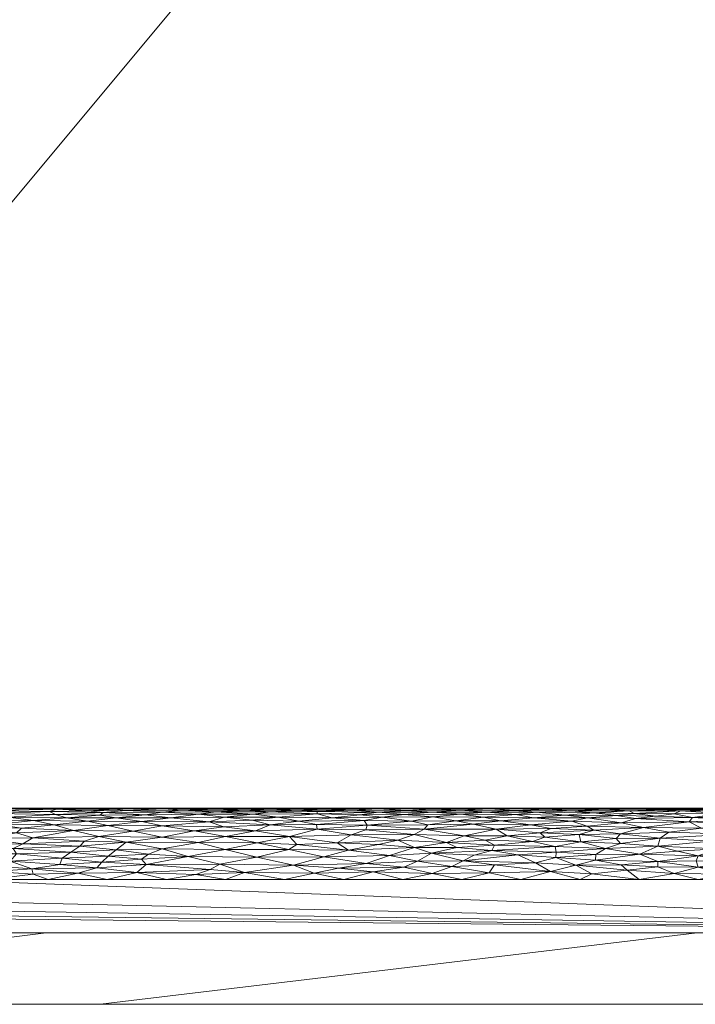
# Model space of a CAD drawing. Header units: millimetres. Extents: x -300 to 300, y 0 to 450.
# Tile 60 of 256: x -37 to -18, y 0 to 28. Entities that reach past the tile are written whole.
import ezdxf

# ---------------------------------------------------------------- set-up
doc = ezdxf.new("R2010")
doc.units = ezdxf.units.MM
doc.layers.add('A-GENM', color=13, linetype='Continuous')

# ---------------------------------------------------------------- blocks, each defined once
blk = doc.blocks.new('MODEL_CCAS0420-1080410R0 - MODEL_CCAS0420-1080410R0-453240-Preview')
at = {"layer": 'A-GENM', "lineweight": 9}
mesh = blk.add_polyface(dxfattribs=at)
corners = [(-296.159, -20, -110), (-295.657, -15.55, -110), (-294.177, -11.323, -110), (-291.793, -7.531, -110), (-288.625, -4.364, -110), (-284.831, -1.981, -110), (-280.602, -0.502, -110), (-276.147, 0, -110), (276.147, 0, -110), (280.596, -0.501, -110), (284.825, -1.978, -110), (288.619, -4.359, -110), (291.788, -7.525, -110), (294.174, -11.316, -110), (295.656, -15.545, -110), (296.159, -20, -110), (296.159, -426.171, -110), (295.658, -430.617, -110), (294.182, -434.842, -110), (291.802, -438.632, -110), (288.638, -441.797, -110), (284.848, -444.179, -110), (280.622, -445.657, -110), (276.171, -446.159, -110), (-276.171, -446.159, -110), (-280.617, -445.658, -110), (-284.842, -444.182, -110), (-288.632, -441.802, -110), (-291.797, -438.638, -110), (-294.179, -434.848, -110), (-295.657, -430.622, -110), (-296.159, -426.171, -110)]
mesh.append_faces([[corners[k] for k in face] for face in [(15, 12, 13, 14)]], dxfattribs={"vtx0": -1})
mesh.append_faces([[corners[k] for k in face] for face in [(16, 8, 15)]], dxfattribs={"vtx0": -1, "vtx1": -1})
mesh.append_faces([[corners[k] for k in face] for face in [(24, 31, 7, 8)]], dxfattribs={"vtx0": -1, "vtx1": -1, "vtx3": -1})
mesh.append_faces([[corners[k] for k in face] for face in [(31, 24, 25, 30), (18, 21, 22, 17), (17, 22, 23, 16)]], dxfattribs={"vtx0": -1, "vtx2": -1})
mesh.append_faces([[corners[k] for k in face] for face in [(0, 3, 4, 5), (0, 5, 6, 7)]], dxfattribs={"vtx0": -1, "vtx3": -1})
mesh.append_faces([[corners[k] for k in face] for face in [(28, 29, 27)]], dxfattribs={"vtx1": -1})
mesh.append_faces([[corners[k] for k in face] for face in [(25, 26, 30), (11, 12, 15, 10), (9, 10, 15, 8), (31, 0, 7)]], dxfattribs={"vtx1": -1, "vtx2": -1})
mesh.append_faces([[corners[k] for k in face] for face in [(23, 24, 8, 16)]], dxfattribs={"vtx1": -1, "vtx2": -1, "vtx3": -1})
mesh.append_faces([[corners[k] for k in face] for face in [(26, 27, 29, 30)]], dxfattribs={"vtx1": -1, "vtx3": -1})
mesh.append_faces([[corners[k] for k in face] for face in [(19, 20, 21, 18)]], dxfattribs={"vtx2": -1})
mesh.append_faces([[corners[k] for k in face] for face in [(0, 1, 2, 3)]], dxfattribs={"vtx3": -1})
mesh = blk.add_polyface(dxfattribs=at)
corners = [(279.918, 0, -2), (278.032, 0, -56), (276.147, 0, -110), (-276.147, 0, -110), (-278.032, 0, -56), (-279.918, 0, -2), (0, 0, -2)]
mesh.append_faces([[corners[k] for k in face] for face in [(6, 3, 4, 5)]], dxfattribs={"vtx0": -1})
mesh.append_faces([[corners[k] for k in face] for face in [(3, 6, 2)]], dxfattribs={"vtx0": -1, "vtx1": -1})
mesh.append_faces([[corners[k] for k in face] for face in [(1, 2, 6, 0)]], dxfattribs={"vtx1": -1})
mesh = blk.add_polyface(dxfattribs=at)
corners = [(279.918, 0, -2), (0, 0, -2), (-279.918, 0, -2), (-279.918, -0.586, -0.586), (-279.918, -2), (0, -2), (279.918, -2), (279.918, -0.586, -0.586), (-146.072, 0, -2), (-139.959, -2), (-209.938, -2), (-246.456, -2), (-73.036, 0, -2), (-212.995, 0, -2), (-69.979, -2), (-246.456, 0, -2), (146.072, -2), (139.959, 0, -2), (209.938, 0, -2), (246.456, 0, -2), (73.036, -2), (212.995, -2), (69.979, 0, -2), (246.456, -2), (-36.518, 0, -2), (-34.99, -2), (-52.485, -2), (34.99, 0, -2), (36.518, -2), (18.259, -2), (-263.187, -2), (-109.554, 0, -2), (-104.969, -2), (-122.464, -2), (263.187, 0, -2), (104.969, 0, -2), (109.554, -2), (91.295, -2), (-174.949, -2), (-179.533, 0, -2), (-162.803, 0, -2), (179.533, -2), (174.949, 0, -2), (192.444, 0, -2), (-157.454, -2), (-127.813, 0, -2), (-18.259, 0, -2), (-17.495, -2), (-229.726, 0, -2), (-228.197, -2), (229.726, -2), (228.197, 0, -2), (54.777, -2), (52.485, 0, -2), (-87.474, -2), (-91.295, 0, -2), (127.813, -2), (122.464, 0, -2), (-196.264, 0, -2), (-192.444, -2), (157.454, 0, -2), (162.803, -2), (-54.777, 0, -2), (17.495, 0, -2), (-263.187, 0, -2), (263.187, -2), (87.474, 0, -2), (196.264, -2)]
mesh.append_faces([[corners[k] for k in face] for face in [(44, 40, 38), (45, 33, 31), (46, 47, 1), (50, 51, 21), (52, 53, 28), (54, 55, 32), (56, 57, 36), (58, 59, 39), (60, 61, 42)]], dxfattribs={"vtx0": -1, "vtx1": -1})
mesh.append_faces([[corners[k] for k in face] for face in [(34, 65, 7), (30, 64, 3)]], dxfattribs={"vtx0": -1, "vtx1": -1, "vtx2": -1})
mesh.append_faces([[corners[k] for k in face] for face in [(5, 63, 1, 47), (42, 61, 41, 43), (19, 23, 65, 34), (32, 55, 31, 33), (28, 53, 27, 29), (39, 59, 38, 40), (36, 57, 35, 37), (21, 51, 18, 67), (63, 5, 29, 27), (67, 18, 43, 41), (37, 35, 66)]], dxfattribs={"vtx0": -1, "vtx2": -1})
mesh.append_faces([[corners[k] for k in face] for face in [(2, 3, 64)]], dxfattribs={"vtx1": -1})
mesh.append_faces([[corners[k] for k in face] for face in [(25, 47, 46, 24), (9, 33, 45, 8), (8, 40, 44, 9), (49, 10, 13, 48), (11, 49, 48, 15), (19, 51, 50, 23), (20, 37, 66, 22), (26, 25, 24, 62), (14, 26, 62, 12), (22, 53, 52, 20), (30, 11, 15, 64), (12, 55, 54, 14), (17, 57, 56, 16), (10, 59, 58, 13), (16, 61, 60, 17)]], dxfattribs={"vtx1": -1, "vtx3": -1})
mesh.append_faces([[corners[k] for k in face] for face in [(3, 4, 30), (65, 6, 7), (7, 0, 34)]], dxfattribs={"vtx2": -1})
mesh = blk.add_polyface(dxfattribs=at)
corners = [(-279.918, -2), (-292.651, -7.27), (-297.929, -20), (-297.929, -224.97), (-297.929, -429.94), (-292.661, -442.661), (-279.94, -447.929), (0, -447.929), (279.94, -447.929), (292.661, -442.661), (297.929, -429.94), (297.929, -224.97), (297.929, -20), (292.651, -7.27), (279.918, -2), (0, -2), (0, -3.5), (13.257, -3.5), (26.515, -3.5), (39.772, -3.5), (53.029, -3.5), (66.287, -3.5), (79.544, -3.5), (92.801, -3.5), (106.059, -3.5), (119.316, -3.5), (132.573, -3.5), (145.831, -3.5), (159.088, -3.5), (172.345, -3.5), (185.603, -3.5), (198.86, -3.5), (212.117, -3.5), (225.375, -3.5), (238.632, -3.5), (251.889, -3.5), (265.147, -3.5), (278.404, -3.5), (291.028, -7.487), (296.497, -19.511), (296.5, -32.769), (296.5, -46.026), (296.5, -59.283), (296.5, -72.541), (296.5, -85.798), (296.5, -99.055), (296.5, -112.313), (296.5, -125.57), (296.5, -138.827), (296.5, -152.085), (296.5, -165.342), (296.5, -178.599), (296.5, -191.857), (296.5, -205.114), (296.5, -218.371), (296.5, -231.629), (296.5, -244.886), (296.5, -258.143), (296.499, -271.401), (296.499, -284.658), (296.499, -297.915), (296.499, -311.173), (296.499, -324.43), (296.499, -337.687), (296.5, -350.945), (296.5, -364.202), (296.5, -377.459), (296.5, -390.717), (296.5, -403.974), (296.5, -417.231), (296.497, -430.489), (291.028, -442.513), (278.404, -446.5), (265.147, -446.5), (251.889, -446.5), (238.632, -446.5), (225.375, -446.5), (212.117, -446.5), (198.86, -446.5), (185.603, -446.5), (172.345, -446.5), (159.088, -446.5), (145.831, -446.5), (132.573, -446.5), (119.316, -446.5), (106.059, -446.5), (92.801, -446.5), (79.544, -446.5), (66.287, -446.5), (53.029, -446.5), (39.772, -446.5), (26.515, -446.5), (13.257, -446.5), (0, -446.5), (-12.926, -446.5), (-25.852, -446.5), (-38.777, -446.5), (-51.703, -446.5), (-64.629, -446.5), (-77.555, -446.5), (-90.48, -446.5), (-103.406, -446.5), (-116.332, -446.5), (-129.258, -446.5), (-142.183, -446.5), (-155.109, -446.5), (-168.035, -446.5), (-180.961, -446.5), (-193.887, -446.5), (-206.812, -446.5), (-219.738, -446.5), (-232.664, -446.5), (-245.59, -446.5), (-258.515, -446.5), (-271.441, -446.5), (-284.356, -445.968), (-294.544, -438.124), (-296.5, -425.35), (-296.5, -412.424), (-296.5, -399.498), (-296.5, -386.572), (-296.5, -373.646), (-296.5, -360.721), (-296.5, -347.795), (-296.499, -334.869), (-296.499, -321.943), (-296.499, -309.018), (-296.499, -296.092), (-296.499, -283.166), (-296.499, -270.24), (-296.5, -257.315), (-296.5, -244.389), (-296.5, -231.463), (-296.5, -218.537), (-296.5, -205.611), (-296.5, -192.686), (-296.5, -179.76), (-296.5, -166.834), (-296.5, -153.908), (-296.5, -140.983), (-296.5, -128.057), (-296.5, -115.131), (-296.5, -102.205), (-296.5, -89.28), (-296.5, -76.354), (-296.5, -63.428), (-296.5, -50.502), (-296.5, -37.576), (-296.5, -24.651), (-294.544, -11.876), (-284.356, -4.032), (-271.441, -3.5), (-258.515, -3.5), (-245.59, -3.5), (-232.664, -3.5), (-219.738, -3.5), (-206.812, -3.5), (-193.887, -3.5), (-180.961, -3.5), (-168.035, -3.5), (-155.109, -3.5), (-142.183, -3.5), (-129.258, -3.5), (-116.332, -3.5), (-103.406, -3.5), (-90.48, -3.5), (-77.555, -3.5), (-64.629, -3.5), (-51.703, -3.5), (-38.777, -3.5), (-25.852, -3.5), (-12.926, -3.5), (-294.538, -438.129), (-294.547, -438.108)]
mesh.append_faces([[corners[k] for k in face] for face in [(116, 172, 173)]])
mesh.append_faces([[corners[k] for k in face] for face in [(118, 4, 117), (6, 115, 5), (115, 6, 114), (7, 104, 6), (1, 150, 0), (151, 0, 150)]], dxfattribs={"vtx0": -1, "vtx1": -1})
mesh.append_faces([[corners[k] for k in face] for face in [(4, 124, 125), (7, 99, 100), (2, 148, 149), (149, 1, 2), (2, 141, 142), (0, 151, 152), (0, 160, 161, 15), (15, 165, 166), (15, 170, 171), (8, 81, 82, 7), (8, 72, 73), (11, 61, 62, 10), (12, 46, 47, 11), (38, 13, 14, 37), (13, 38, 39, 12)]], dxfattribs={"vtx0": -1, "vtx2": -1})
mesh.append_faces([[corners[k] for k in face] for face in [(4, 118, 119, 120), (4, 120, 121, 122), (3, 128, 129, 130), (3, 130, 131, 132), (3, 138, 139, 140), (0, 154, 155, 156), (0, 156, 157, 158), (15, 161, 162, 163), (15, 163, 164, 165), (8, 73, 74, 75), (7, 86, 87, 88), (7, 83, 84, 85), (10, 68, 69, 70), (11, 55, 56, 57), (14, 28, 29, 30), (14, 32, 33, 34), (15, 19, 20, 21), (12, 44, 45, 46), (11, 49, 50, 51), (11, 47, 48, 49), (12, 39, 40, 41)]], dxfattribs={"vtx0": -1, "vtx3": -1})
mesh.append_faces([[corners[k] for k in face] for face in [(123, 124, 4, 122), (127, 128, 3, 126), (113, 114, 6, 112), (111, 112, 6, 110), (109, 110, 6, 108), (107, 108, 6, 106), (96, 97, 7, 95), (105, 106, 6, 104), (103, 104, 7, 102), (101, 102, 7, 100), (98, 99, 7, 97), (94, 95, 7, 93), (135, 136, 3, 134), (137, 138, 3, 136), (133, 134, 3, 132), (145, 146, 2, 144), (147, 148, 2, 146), (143, 144, 2, 142), (149, 150, 1), (153, 154, 0, 152), (159, 160, 0, 158), (169, 170, 15, 168), (167, 168, 15, 166), (78, 79, 8, 77), (80, 81, 8, 79), (76, 77, 8, 75), (91, 92, 7, 90), (89, 90, 7, 88), (85, 86, 7), (82, 83, 7), (67, 68, 10, 66), (65, 66, 10, 64), (60, 61, 11, 59), (58, 59, 11, 57), (63, 64, 10, 62), (54, 55, 11, 53), (26, 27, 15, 25), (31, 32, 14, 30), (16, 17, 15, 171), (18, 19, 15, 17), (24, 25, 15, 23), (22, 23, 15, 21), (34, 35, 14), (52, 53, 11, 51), (36, 37, 14, 35), (42, 43, 12, 41), (43, 44, 12), (92, 93, 7)]], dxfattribs={"vtx1": -1, "vtx2": -1})
mesh.append_faces([[corners[k] for k in face] for face in [(3, 4, 125, 126), (2, 3, 140, 141), (71, 72, 8, 9), (70, 71, 9, 10), (27, 28, 14, 15)]], dxfattribs={"vtx1": -1, "vtx3": -1})
mesh.append_faces([[corners[k] for k in face] for face in [(4, 173, 117), (115, 172, 5)]], dxfattribs={"vtx2": -1})
mesh = blk.add_polyface(dxfattribs=at)
corners = [(18.479, -5.112, -0.816), (18.391, -5.239, -1.012), (19.984, -5.205, -0.955), (16.572, -3.5), (17.4, -3.65, -0.006), (18.229, -3.5), (18.289, -4.024, -0.075), (18.229, -3.841, -0.033), (17.22, -4.002, -0.069), (17.58, -5.354, -1.25), (17.297, -5.414, -1.42), (18.726, -5.421, -1.442), (17.292, -4.772, -0.459), (18.14, -4.941, -0.613), (19.051, -4.83, -0.507), (19.765, -4.955, -0.627), (17.88, -4.574, -0.318), (19.293, -4.658, -0.373), (19.361, -4.434, -0.238), (18.231, -4.162, -0.12), (16.572, -4.19, -0.13), (17.694, -4.361, -0.202), (17.901, -5.448, -1.545), (16.628, -5.48, -1.72), (17.98, -5.476, -1.691), (18.904, -5.336, -1.208), (18.896, -5.492, -1.819), (18.14, -5.5, -2), (19.651, -5.5, -2), (17.503, -5.495, -1.852), (19.214, -5.463, -1.615), (17.261, -5.174, -0.905), (16.695, -5.296, -1.119), (18.808, -4.298, -0.173), (19.358, -4.001, -0.069), (19.868, -4.207, -0.136), (16.442, -3.79, -0.024), (18.9, -3.666, -0.008), (19.886, -3.5), (19.363, -3.852, -0.035), (17.315, -5.07, -0.76), (16.628, -5.5, -2), (20.021, -5.354, -1.25), (19.416, -5.274, -1.077)]
mesh.append_faces([[corners[k] for k in face] for face in [(3, 4, 5)]], dxfattribs={"vtx0": -1, "vtx1": -1})
mesh.append_faces([[corners[k] for k in face] for face in [(0, 1, 2), (6, 7, 8), (9, 10, 11), (12, 13, 14), (14, 13, 15), (16, 17, 18), (19, 20, 21), (18, 21, 16), (22, 23, 24), (25, 9, 11), (26, 24, 29), (24, 26, 30), (17, 16, 12), (15, 13, 0), (31, 32, 1), (22, 11, 10), (14, 17, 12), (21, 18, 33), (21, 33, 19), (34, 19, 35), (19, 6, 8), (36, 7, 4), (5, 4, 37), (7, 39, 37), (7, 37, 4), (31, 1, 0), (9, 1, 32), (40, 31, 0), (0, 13, 40), (30, 11, 22), (24, 23, 29), (26, 29, 27), (11, 42, 25), (1, 25, 43), (30, 22, 24), (1, 9, 25), (35, 19, 33), (34, 39, 7), (19, 34, 6), (7, 6, 34)]], dxfattribs={"vtx0": -1, "vtx1": -1, "vtx2": -1})
mesh.append_faces([[corners[k] for k in face] for face in [(26, 27, 28), (37, 38, 5), (29, 41, 27)]], dxfattribs={"vtx0": -1, "vtx2": -1})
mesh = blk.add_polyface(dxfattribs=at)
corners = [(18.479, -5.112, -0.816), (19.984, -5.205, -0.955), (20.381, -5.092, -0.789), (19.214, -5.463, -1.615), (18.896, -5.492, -1.819), (20.407, -5.494, -1.839), (21.335, -5.227, -0.991), (20.835, -5.468, -1.641), (20.165, -5.422, -1.446), (18.726, -5.421, -1.442), (19.416, -5.274, -1.077), (20.525, -5.295, -1.118), (20.394, -3.914, -0.048), (19.363, -3.852, -0.035), (19.358, -4.001, -0.069), (21.663, -3.897, -0.044), (20.221, -3.757, -0.019), (20.834, -4.364, -0.203), (19.868, -4.207, -0.136), (19.361, -4.434, -0.238), (21.786, -5.429, -1.471), (20.021, -5.354, -1.25), (21.163, -5.367, -1.281), (21.163, -5.5, -2), (19.651, -5.5, -2), (18.391, -5.239, -1.012), (19.765, -4.955, -0.627), (21.348, -4.992, -0.668), (21.159, -4.878, -0.551), (19.051, -4.83, -0.507), (20.406, -4.783, -0.468), (19.293, -4.658, -0.373), (20.527, -4.645, -0.365), (20.406, -4.505, -0.277), (21.108, -4.044, -0.081), (21.102, -4.201, -0.134), (19.886, -3.5), (18.9, -3.666, -0.008), (21.211, -3.654, -0.007), (18.904, -5.336, -1.208), (21.565, -4.761, -0.45), (21.518, -4.559, -0.309), (18.808, -4.298, -0.173), (21.543, -3.5)]
mesh.append_faces([[corners[k] for k in face] for face in [(23, 5, 24), (36, 38, 43)]], dxfattribs={"vtx0": -1, "vtx1": -1})
mesh.append_faces([[corners[k] for k in face] for face in [(0, 1, 2), (3, 4, 5), (6, 2, 1), (7, 8, 3), (8, 9, 3), (10, 11, 1), (12, 13, 14), (15, 16, 12), (17, 18, 19), (20, 8, 7), (11, 21, 22), (5, 7, 3), (4, 24, 5), (1, 11, 6), (10, 1, 25), (11, 10, 21), (26, 2, 27), (2, 26, 0), (28, 26, 27), (29, 26, 30), (9, 8, 21), (31, 29, 30), (30, 32, 31), (31, 32, 33), (18, 34, 14), (34, 12, 14), (35, 34, 18), (36, 37, 16), (36, 16, 38), (33, 17, 19), (8, 22, 21), (26, 28, 30), (21, 10, 39), (40, 32, 30), (33, 32, 41), (17, 33, 41), (31, 33, 19), (19, 18, 42), (17, 35, 18), (13, 12, 16), (37, 13, 16)]], dxfattribs={"vtx0": -1, "vtx1": -1, "vtx2": -1})
mesh = blk.add_polyface(dxfattribs=at)
corners = [(22.462, -5.471, -1.659), (23.383, -5.438, -1.506), (21.786, -5.429, -1.471), (20.835, -5.468, -1.641), (21.163, -5.367, -1.281), (22.773, -5.39, -1.345), (21.965, -5.302, -1.133), (21.163, -5.5, -2), (21.919, -5.494, -1.838), (20.407, -5.494, -1.839), (23.431, -5.495, -1.85), (22.661, -4.808, -0.488), (21.565, -4.761, -0.45), (21.159, -4.878, -0.551), (20.525, -5.295, -1.118), (22.926, -5.03, -0.711), (22.36, -4.928, -0.6), (21.348, -4.992, -0.668), (23.286, -4.19, -0.13), (22.22, -4.112, -0.102), (22.217, -4.268, -0.161), (22.881, -4.565, -0.312), (22.239, -4.429, -0.236), (21.518, -4.559, -0.309), (22.675, -5.5, -2), (20.165, -5.422, -1.446), (21.775, -5.133, -0.845), (22.53, -4.686, -0.393), (20.381, -5.092, -0.789), (23.346, -5.323, -1.176), (21.335, -5.227, -0.991), (22.85, -5.23, -0.996), (21.102, -4.201, -0.134), (20.834, -4.364, -0.203), (21.211, -3.654, -0.007), (22.372, -3.724, -0.014), (21.543, -3.5), (21.663, -3.897, -0.044), (20.394, -3.914, -0.048), (21.108, -4.044, -0.081), (23.2, -3.5), (20.527, -4.645, -0.365), (20.406, -4.783, -0.468), (22.797, -3.971, -0.061), (20.221, -3.757, -0.019)]
mesh.append_faces([[corners[k] for k in face] for face in [(36, 35, 40)]], dxfattribs={"vtx0": -1, "vtx1": -1})
mesh.append_faces([[corners[k] for k in face] for face in [(0, 1, 2), (3, 0, 2), (4, 5, 6), (7, 8, 9), (10, 0, 8), (11, 12, 13), (6, 14, 4), (15, 16, 17), (18, 19, 20), (21, 22, 23), (5, 2, 1), (25, 2, 4), (8, 24, 10), (3, 8, 0), (3, 9, 8), (5, 4, 2), (15, 17, 26), (11, 27, 12), (28, 26, 17), (5, 29, 6), (30, 31, 26), (6, 30, 14), (31, 30, 6), (30, 26, 28), (32, 33, 20), (34, 35, 36), (37, 38, 39), (22, 33, 23), (33, 22, 20), (21, 23, 27), (23, 41, 12), (23, 12, 27), (13, 12, 42), (13, 17, 16), (19, 39, 32), (37, 19, 43), (13, 16, 11), (19, 32, 20), (19, 37, 39), (43, 35, 37), (37, 35, 34), (37, 34, 44)]], dxfattribs={"vtx0": -1, "vtx1": -1, "vtx2": -1})
mesh.append_faces([[corners[k] for k in face] for face in [(8, 7, 24)]], dxfattribs={"vtx0": -1, "vtx2": -1})
mesh = blk.add_polyface(dxfattribs=at)
corners = [(24.174, -5.389, -1.341), (24.888, -5.327, -1.185), (23.346, -5.323, -1.176), (22.372, -3.724, -0.014), (24.089, -3.685, -0.01), (23.2, -3.5), (22.773, -5.39, -1.345), (23.383, -5.438, -1.506), (23.774, -5.148, -0.867), (22.85, -5.23, -0.996), (24.252, -5.247, -1.027), (22.926, -5.03, -0.711), (21.775, -5.133, -0.845), (23.895, -4.91, -0.582), (24.545, -5.047, -0.732), (25.002, -4.396, -0.219), (24.016, -4.316, -0.181), (23.938, -4.461, -0.252), (23.286, -4.19, -0.13), (22.217, -4.268, -0.161), (22.53, -4.686, -0.393), (23.589, -4.723, -0.421), (22.881, -4.565, -0.312), (24.897, -5.439, -1.511), (24.074, -5.476, -1.689), (22.462, -5.471, -1.659), (24.186, -5.5, -2), (23.431, -5.495, -1.85), (22.675, -5.5, -2), (24.942, -5.494, -1.842), (21.965, -5.302, -1.133), (22.661, -4.808, -0.488), (22.36, -4.928, -0.6), (24.796, -4.728, -0.424), (25.027, -5.145, -0.862), (22.797, -3.971, -0.061), (24.821, -4.021, -0.075), (23.942, -3.907, -0.046), (24.858, -3.5), (25.143, -3.861, -0.037), (24.202, -4.605, -0.337), (22.239, -4.429, -0.236), (24.515, -4.181, -0.126), (22.22, -4.112, -0.102)]
mesh.append_faces([[corners[k] for k in face] for face in [(26, 27, 28)]], dxfattribs={"vtx0": -1, "vtx1": -1})
mesh.append_faces([[corners[k] for k in face] for face in [(0, 1, 2), (3, 4, 5), (6, 7, 0), (8, 9, 10), (11, 12, 8), (12, 9, 8), (13, 11, 14), (15, 16, 17), (16, 18, 19), (20, 21, 22), (0, 7, 23), (23, 7, 24), (24, 7, 25), (29, 24, 27), (29, 27, 26), (27, 24, 25), (1, 10, 2), (30, 2, 9), (2, 10, 9), (11, 8, 14), (13, 31, 32), (21, 13, 33), (0, 2, 6), (10, 34, 8), (35, 36, 37), (37, 3, 35), (18, 36, 35), (39, 4, 37), (3, 37, 4), (22, 40, 17), (21, 33, 40), (17, 16, 41), (21, 20, 31), (22, 21, 40), (13, 21, 31), (17, 41, 22), (18, 16, 42), (41, 16, 19), (36, 18, 42), (18, 35, 43), (13, 32, 11)]], dxfattribs={"vtx0": -1, "vtx1": -1, "vtx2": -1})
mesh.append_faces([[corners[k] for k in face] for face in [(38, 5, 4)]], dxfattribs={"vtx1": -1, "vtx2": -1})
mesh = blk.add_polyface(dxfattribs=at)
corners = [(24.174, -5.389, -1.341), (25.686, -5.386, -1.334), (24.888, -5.327, -1.185), (25.712, -4.242, -0.15), (24.821, -4.021, -0.075), (24.515, -4.181, -0.126), (24.897, -5.439, -1.511), (24.074, -5.476, -1.689), (25.698, -5.473, -1.674), (25.143, -3.861, -0.037), (26.106, -4.01, -0.072), (26.483, -3.845, -0.033), (25.29, -4.536, -0.295), (25.002, -4.396, -0.219), (23.938, -4.461, -0.252), (23.895, -4.91, -0.582), (25.912, -4.906, -0.578), (24.796, -4.728, -0.424), (24.942, -5.494, -1.842), (26.409, -5.494, -1.842), (26.409, -5.438, -1.504), (25.674, -5.253, -1.038), (26.473, -5.326, -1.184), (27.095, -5.246, -1.026), (26.269, -5.131, -0.842), (25.686, -3.669, -0.008), (24.858, -3.5), (24.089, -3.685, -0.01), (26.889, -4.175, -0.124), (26.189, -4.392, -0.217), (26.655, -4.606, -0.338), (25.698, -5.5, -2), (24.186, -5.5, -2), (25.808, -5.028, -0.709), (27.51, -5.025, -0.705), (24.545, -5.047, -0.732), (23.774, -5.148, -0.867), (25.027, -5.145, -0.862), (24.252, -5.247, -1.027), (24.202, -4.605, -0.337), (26.195, -4.759, -0.448), (26.515, -3.5), (23.942, -3.907, -0.046), (24.016, -4.316, -0.181)]
mesh.append_faces([[corners[k] for k in face] for face in [(26, 25, 41)]], dxfattribs={"vtx0": -1, "vtx1": -1})
mesh.append_faces([[corners[k] for k in face] for face in [(0, 1, 2), (3, 4, 5), (6, 7, 8), (9, 10, 11), (12, 13, 14), (15, 16, 17), (18, 19, 8), (20, 6, 8), (0, 6, 1), (21, 2, 22), (23, 24, 21), (25, 26, 27), (28, 3, 29), (10, 4, 3), (29, 12, 30), (20, 1, 6), (1, 22, 2), (19, 18, 31), (8, 7, 18), (33, 34, 16), (35, 36, 37), (21, 38, 2), (33, 37, 24), (38, 21, 37), (39, 17, 12), (16, 15, 35), (33, 35, 37), (29, 13, 12), (16, 40, 17), (21, 24, 37), (27, 9, 25), (25, 9, 11), (10, 9, 4), (42, 4, 9), (39, 12, 14), (40, 12, 17), (3, 13, 29), (13, 3, 43), (10, 3, 28), (3, 5, 43), (16, 35, 33), (12, 40, 30)]], dxfattribs={"vtx0": -1, "vtx1": -1, "vtx2": -1})
mesh.append_faces([[corners[k] for k in face] for face in [(18, 32, 31)]], dxfattribs={"vtx0": -1, "vtx2": -1})
mesh = blk.add_polyface(dxfattribs=at)
corners = [(27.602, -5.153, -0.875), (27.095, -5.246, -1.026), (28.499, -5.23, -0.996), (25.698, -5.473, -1.674), (27.208, -5.476, -1.688), (26.409, -5.438, -1.504), (28.732, -4.136, -0.11), (26.889, -4.175, -0.124), (28.033, -4.325, -0.185), (27.96, -4.753, -0.444), (28.357, -4.523, -0.287), (26.655, -4.606, -0.338), (28.721, -5.476, -1.69), (27.919, -5.441, -1.518), (26.195, -4.759, -0.448), (27.723, -5.316, -1.161), (27.199, -5.388, -1.339), (28.912, -5.402, -1.381), (27.2, -4.476, -0.261), (27.554, -4.892, -0.564), (28.913, -4.913, -0.584), (26.515, -3.5), (27.343, -3.711, -0.013), (28.172, -3.5), (25.686, -3.669, -0.008), (26.483, -3.845, -0.033), (28.318, -3.819, -0.029), (27.542, -3.951, -0.056), (26.106, -4.01, -0.072), (26.189, -4.392, -0.217), (25.686, -5.386, -1.334), (26.473, -5.326, -1.184), (28.721, -5.5, -2), (27.966, -5.494, -1.847), (27.21, -5.5, -2), (26.409, -5.494, -1.842), (25.698, -5.5, -2), (28.913, -5.339, -1.214), (25.674, -5.253, -1.038), (26.269, -5.131, -0.842), (27.51, -5.025, -0.705), (28.936, -5.037, -0.719), (25.912, -4.906, -0.578), (25.808, -5.028, -0.709)]
mesh.append_faces([[corners[k] for k in face] for face in [(21, 22, 23), (32, 33, 34), (34, 35, 36)]], dxfattribs={"vtx0": -1, "vtx1": -1})
mesh.append_faces([[corners[k] for k in face] for face in [(0, 1, 2), (3, 4, 5), (6, 7, 8), (9, 10, 11), (4, 12, 13), (11, 14, 9), (2, 1, 15), (16, 13, 17), (11, 10, 18), (19, 20, 9), (22, 21, 24), (22, 25, 26), (7, 6, 27), (28, 7, 27), (29, 18, 8), (5, 13, 16), (13, 5, 4), (30, 5, 16), (31, 30, 16), (35, 34, 33), (3, 35, 4), (12, 4, 33), (35, 33, 4), (15, 16, 37), (1, 38, 31), (15, 1, 31), (1, 0, 39), (40, 39, 0), (19, 40, 20), (16, 15, 31), (29, 8, 7), (0, 41, 40), (25, 28, 27), (26, 25, 27), (24, 25, 22), (14, 19, 9), (42, 40, 19), (40, 43, 39), (8, 18, 10), (29, 11, 18), (14, 42, 19)]], dxfattribs={"vtx0": -1, "vtx1": -1, "vtx2": -1})
mesh = blk.add_polyface(dxfattribs=at)
corners = [(30.71, -5.328, -1.188), (28.913, -5.339, -1.214), (30.227, -5.399, -1.372), (28.721, -5.476, -1.69), (29.49, -5.445, -1.533), (27.919, -5.441, -1.518), (27.96, -4.753, -0.444), (29.693, -4.702, -0.405), (28.357, -4.523, -0.287), (27.542, -3.951, -0.056), (28.732, -4.136, -0.11), (29.58, -3.897, -0.044), (30.602, -4.525, -0.288), (29.714, -4.337, -0.191), (29.482, -4.479, -0.263), (28.913, -4.913, -0.584), (29.429, -5.139, -0.854), (28.936, -5.037, -0.719), (27.602, -5.153, -0.875), (28.172, -3.5), (27.343, -3.711, -0.013), (29, -3.68, -0.009), (30.005, -5.244, -1.021), (28.499, -5.23, -0.996), (30.233, -5.029, -0.71), (30.646, -4.866, -0.54), (28.912, -5.402, -1.381), (30.949, -3.698, -0.011), (29.829, -3.5), (30.739, -5.162, -0.887), (28.033, -4.325, -0.185), (30.603, -4.129, -0.108), (28.318, -3.819, -0.029), (30.948, -5.445, -1.534), (30.233, -5.478, -1.704), (28.721, -5.5, -2), (29.372, -5.494, -1.847), (27.966, -5.494, -1.847), (30.233, -5.5, -2), (27.199, -5.388, -1.339), (27.723, -5.316, -1.161), (27.51, -5.025, -0.705)]
mesh.append_faces([[corners[k] for k in face] for face in [(38, 36, 35)]], dxfattribs={"vtx0": -1, "vtx1": -1})
mesh.append_faces([[corners[k] for k in face] for face in [(0, 1, 2), (3, 4, 5), (6, 7, 8), (9, 10, 11), (12, 13, 14), (6, 15, 7), (16, 17, 18), (19, 20, 21), (22, 16, 23), (24, 25, 15), (4, 2, 26), (27, 28, 21), (0, 22, 1), (24, 16, 29), (1, 22, 23), (29, 16, 22), (24, 15, 17), (25, 7, 15), (12, 14, 7), (30, 13, 10), (24, 17, 16), (10, 13, 31), (11, 27, 21), (20, 32, 21), (11, 10, 31), (2, 4, 33), (33, 4, 34), (35, 36, 37), (2, 1, 26), (34, 4, 3), (36, 3, 37), (34, 3, 36), (16, 18, 23), (39, 26, 1), (5, 4, 26), (23, 40, 1), (30, 8, 14), (15, 41, 17), (30, 14, 13), (7, 14, 8), (9, 11, 32), (11, 21, 32)]], dxfattribs={"vtx0": -1, "vtx1": -1, "vtx2": -1})
mesh.append_faces([[corners[k] for k in face] for face in [(28, 19, 21)]], dxfattribs={"vtx1": -1, "vtx2": -1})
mesh = blk.add_polyface(dxfattribs=at)
corners = [(33.263, -4.686, -0.393), (31.485, -4.704, -0.406), (32.366, -4.862, -0.536), (30.71, -5.328, -1.188), (31.757, -5.401, -1.379), (32.24, -5.331, -1.195), (31.745, -5.5, -2), (31.092, -5.494, -1.847), (30.233, -5.5, -2), (31.525, -5.248, -1.028), (33.023, -5.226, -0.99), (31.942, -5.114, -0.819), (30.233, -5.029, -0.71), (31.533, -4.976, -0.65), (30.646, -4.866, -0.54), (29.714, -4.337, -0.191), (30.602, -4.525, -0.288), (31.493, -4.337, -0.191), (30.603, -4.129, -0.108), (32.535, -4.141, -0.112), (31.645, -3.93, -0.051), (30.227, -5.399, -1.372), (30.233, -5.478, -1.704), (29.372, -5.494, -1.847), (30.948, -5.445, -1.534), (31.745, -5.476, -1.69), (32.723, -5.444, -1.531), (30.005, -5.244, -1.021), (33.263, -5.005, -0.682), (30.739, -5.162, -0.887), (32.251, -4.535, -0.294), (29.693, -4.702, -0.405), (29.58, -3.897, -0.044), (30.949, -3.698, -0.011), (32.315, -3.644, -0.006), (31.486, -3.5), (32.5, -5.494, -1.847), (33.263, -4.358, -0.2), (33.143, -3.5), (31.914, -3.783, -0.023), (29.829, -3.5)]
mesh.append_faces([[corners[k] for k in face] for face in [(6, 7, 8)]], dxfattribs={"vtx0": -1, "vtx1": -1})
mesh.append_faces([[corners[k] for k in face] for face in [(0, 1, 2), (3, 4, 5), (9, 10, 11), (12, 13, 14), (9, 5, 10), (15, 16, 17), (18, 19, 20), (18, 15, 17), (21, 4, 3), (7, 22, 23), (24, 25, 26), (26, 4, 24), (24, 22, 25), (4, 21, 24), (5, 9, 3), (9, 27, 3), (13, 28, 2), (9, 11, 29), (1, 30, 16), (14, 2, 1), (2, 14, 13), (31, 14, 1), (16, 31, 1), (30, 1, 0), (16, 30, 17), (17, 19, 18), (32, 18, 20), (33, 32, 20), (34, 35, 33), (6, 36, 7), (7, 36, 25), (25, 22, 7), (23, 8, 7), (17, 30, 37), (9, 29, 27), (12, 29, 11), (39, 34, 33), (12, 11, 13), (28, 13, 11), (33, 20, 39)]], dxfattribs={"vtx0": -1, "vtx1": -1, "vtx2": -1})
mesh.append_faces([[corners[k] for k in face] for face in [(34, 38, 35)]], dxfattribs={"vtx0": -1, "vtx2": -1})
mesh.append_faces([[corners[k] for k in face] for face in [(35, 40, 33)]], dxfattribs={"vtx1": -1, "vtx2": -1})
mesh = blk.add_polyface(dxfattribs=at)
corners = [(34.072, -4.859, -0.533), (32.366, -4.862, -0.536), (33.263, -5.005, -0.682), (33.023, -5.226, -0.99), (32.24, -5.331, -1.195), (33.739, -5.313, -1.156), (31.645, -3.93, -0.051), (32.535, -4.141, -0.112), (33.71, -3.923, -0.05), (32.723, -5.444, -1.531), (33.216, -5.477, -1.696), (34.281, -5.434, -1.491), (33.832, -5.128, -0.838), (34.785, -5.009, -0.687), (34.602, -5.475, -1.687), (33.929, -5.494, -1.845), (34.92, -5.377, -1.309), (33.256, -5.388, -1.34), (31.757, -5.401, -1.379), (31.745, -5.476, -1.69), (32.5, -5.494, -1.847), (34.551, -5.23, -0.996), (31.942, -5.114, -0.819), (33.263, -4.686, -0.393), (35.041, -4.704, -0.406), (31.493, -4.337, -0.191), (33.263, -4.358, -0.2), (33.641, -4.21, -0.137), (33.839, -4.068, -0.088), (34.269, -4.542, -0.299), (34.552, -4.329, -0.187), (34.779, -4.149, -0.115), (33.972, -3.697, -0.011), (31.914, -3.783, -0.023), (32.315, -3.644, -0.006), (33.256, -5.5, -2), (31.745, -5.5, -2), (34.768, -5.5, -2), (32.251, -4.535, -0.294), (33.143, -3.5), (34.801, -3.5), (34.956, -3.987, -0.065), (35.095, -3.825, -0.03)]
mesh.append_faces([[corners[k] for k in face] for face in [(35, 20, 36), (39, 32, 40)]], dxfattribs={"vtx0": -1, "vtx1": -1})
mesh.append_faces([[corners[k] for k in face] for face in [(0, 1, 2), (3, 4, 5), (6, 7, 8), (9, 10, 11), (12, 13, 2), (0, 2, 13), (14, 10, 15), (11, 16, 17), (9, 11, 17), (18, 9, 17), (19, 20, 10), (4, 18, 17), (5, 4, 17), (16, 5, 17), (5, 21, 3), (21, 12, 3), (3, 12, 22), (22, 12, 2), (23, 0, 24), (0, 23, 1), (7, 25, 26), (27, 7, 26), (28, 7, 27), (23, 24, 29), (27, 30, 31), (32, 33, 8), (33, 32, 34), (14, 11, 10), (20, 35, 15), (19, 10, 9), (20, 15, 10), (29, 38, 23), (38, 29, 26), (32, 39, 34), (8, 33, 6), (30, 27, 26), (28, 27, 31), (29, 30, 26), (7, 28, 8), (8, 28, 41), (8, 42, 32)]], dxfattribs={"vtx0": -1, "vtx1": -1, "vtx2": -1})
mesh.append_faces([[corners[k] for k in face] for face in [(15, 35, 37)]], dxfattribs={"vtx0": -1, "vtx2": -1})
mesh = blk.add_polyface(dxfattribs=at)
corners = [(36.419, -5.41, -1.406), (36.257, -5.324, -1.18), (34.92, -5.377, -1.309), (34.072, -4.859, -0.533), (35.753, -4.872, -0.545), (35.041, -4.704, -0.406), (36.869, -5.149, -0.869), (36.293, -5.029, -0.71), (35.354, -5.132, -0.844), (34.785, -5.009, -0.687), (33.832, -5.128, -0.838), (34.956, -3.987, -0.065), (33.839, -4.068, -0.088), (34.779, -4.149, -0.115), (35.629, -3.678, -0.009), (36.458, -3.5), (34.801, -3.5), (35.524, -5.494, -1.838), (34.602, -5.475, -1.687), (33.929, -5.494, -1.845), (34.768, -5.5, -2), (35.333, -5.421, -1.442), (34.281, -5.434, -1.491), (36.221, -5.469, -1.651), (35.013, -5.307, -1.143), (33.739, -5.313, -1.156), (34.551, -5.23, -0.996), (35.945, -5.228, -0.993), (35.437, -4.574, -0.318), (34.269, -4.542, -0.299), (35.821, -4.263, -0.158), (36.062, -4.093, -0.096), (34.552, -4.329, -0.187), (36.28, -5.5, -2), (33.972, -3.697, -0.011), (36.129, -3.92, -0.049), (35.095, -3.825, -0.03), (33.71, -3.923, -0.05), (35.571, -4.431, -0.236), (36.921, -3.802, -0.026), (37.17, -4.504, -0.276), (36.888, -4.663, -0.376)]
mesh.append_faces([[corners[k] for k in face] for face in [(0, 1, 2), (3, 4, 5), (6, 7, 8), (9, 10, 8), (11, 12, 13), (17, 18, 19), (20, 17, 19), (21, 2, 22), (17, 23, 18), (2, 1, 24), (25, 24, 26), (18, 23, 21), (8, 10, 26), (27, 6, 8), (8, 7, 9), (8, 26, 27), (4, 9, 7), (9, 4, 3), (5, 28, 29), (13, 30, 31), (13, 32, 30), (23, 0, 21), (34, 14, 16), (24, 27, 26), (35, 36, 11), (36, 37, 11), (32, 29, 38), (14, 36, 39), (38, 29, 28), (28, 40, 38), (4, 41, 5), (2, 24, 25), (27, 24, 1), (21, 22, 18), (0, 2, 21), (32, 38, 30), (31, 35, 11), (13, 31, 11), (35, 39, 36), (14, 34, 36), (5, 41, 28)]], dxfattribs={"vtx0": -1, "vtx1": -1, "vtx2": -1})
mesh.append_faces([[corners[k] for k in face] for face in [(14, 15, 16)]], dxfattribs={"vtx0": -1, "vtx2": -1})
mesh.append_faces([[corners[k] for k in face] for face in [(20, 33, 17)]], dxfattribs={"vtx1": -1, "vtx2": -1})
mesh = blk.add_polyface(dxfattribs=at)
corners = [(38.547, -5.495, -1.858), (36.914, -5.494, -1.848), (37.791, -5.5, -2), (36.257, -5.324, -1.18), (36.419, -5.41, -1.406), (37.989, -5.349, -1.237), (36.293, -5.029, -0.71), (37.901, -5.044, -0.728), (37.206, -4.94, -0.612), (37.436, -4.364, -0.203), (35.821, -4.263, -0.158), (35.571, -4.431, -0.236), (37.791, -5.479, -1.712), (36.129, -3.92, -0.049), (36.062, -4.093, -0.096), (37.525, -4.016, -0.073), (36.869, -5.149, -0.869), (37.579, -5.249, -1.031), (38.151, -5.427, -1.463), (35.945, -5.228, -0.993), (36.221, -5.469, -1.651), (38.876, -5.163, -0.889), (39.272, -4.965, -0.637), (37.346, -4.807, -0.487), (38.268, -4.658, -0.373), (36.888, -4.663, -0.376), (35.753, -4.872, -0.545), (36.458, -3.5), (35.629, -3.678, -0.009), (36.884, -3.648, -0.006), (37.17, -4.504, -0.276), (36.28, -5.5, -2), (35.524, -5.494, -1.838), (36.921, -3.802, -0.026), (37.991, -3.728, -0.015), (37.93, -3.876, -0.039), (38.868, -4.481, -0.264), (37.347, -4.216, -0.14), (38.739, -4.135, -0.11), (38.539, -4.312, -0.179), (38.115, -3.5), (38.633, -3.989, -0.066), (35.437, -4.574, -0.318)]
mesh.append_faces([[corners[k] for k in face] for face in [(27, 29, 40)]], dxfattribs={"vtx0": -1, "vtx1": -1})
mesh.append_faces([[corners[k] for k in face] for face in [(0, 1, 2), (3, 4, 5), (6, 7, 8), (9, 10, 11), (1, 0, 12), (13, 14, 15), (16, 7, 6), (3, 5, 17), (18, 5, 4), (17, 16, 19), (20, 18, 4), (21, 16, 17), (21, 7, 16), (8, 22, 23), (23, 24, 25), (8, 26, 6), (25, 26, 23), (27, 28, 29), (24, 30, 25), (31, 1, 32), (32, 1, 20), (18, 20, 12), (17, 19, 3), (20, 1, 12), (29, 33, 34), (33, 15, 35), (30, 24, 36), (22, 8, 7), (26, 8, 23), (9, 11, 30), (10, 37, 14), (15, 14, 37), (38, 15, 37), (33, 35, 34), (9, 39, 37), (10, 9, 37), (36, 9, 30), (40, 29, 34), (28, 33, 29), (15, 33, 13), (15, 41, 35), (30, 42, 25)]], dxfattribs={"vtx0": -1, "vtx1": -1, "vtx2": -1})
mesh.append_faces([[corners[k] for k in face] for face in [(1, 31, 2)]], dxfattribs={"vtx0": -1, "vtx2": -1})
mesh = blk.add_polyface(dxfattribs=at)
corners = [(0, -113.079, -5), (74.359, -113.079, -5), (148.718, -113.079, -5), (223.077, -113.079, -5), (294.5, -132.968, -5), (294.499, -81.318, -5), (294.499, -29.667, -5), (258.762, -5.5, -5), (206.609, -5.5, -5), (154.956, -5.5, -5), (103.303, -5.5, -5), (51.652, -5.5, -5), (0, -5.5, -5), (-59.752, -5.5, -5), (-119.504, -5.5, -5), (-179.256, -5.5, -5), (-239.009, -5.5, -5), (-294.499, -25.775, -5), (-289.1, -8.453, -5), (-294.499, -73.214, -5), (-294.5, -132.968, -5), (-275.116, -113.088, -5), (-244.547, -113.079, -5), (-213.979, -113.079, -5), (-183.41, -113.079, -5), (-152.842, -113.079, -5), (-122.274, -113.079, -5), (-91.705, -113.079, -5), (-61.137, -113.079, -5), (-30.568, -113.079, -5), (-119.5, -65, -5), (-114.374, -52.626, -5), (-102, -47.5, -5), (-89.626, -52.626, -5), (-84.5, -65, -5), (-89.626, -77.374, -5), (-102, -82.5, -5), (-114.374, -77.374, -5), (17.5, -65, -5), (12.374, -77.374, -5), (0, -82.5, -5), (-12.374, -77.374, -5), (-17.5, -65, -5), (-12.374, -52.626, -5), (0, -47.5, -5), (12.374, -52.626, -5), (119.5, -65, -5), (114.374, -77.374, -5), (102, -82.5, -5), (89.626, -77.374, -5), (84.5, -65, -5), (89.626, -52.626, -5), (102, -47.5, -5), (114.374, -52.626, -5), (-290.42, -24.284, -5)]
mesh.append_faces([[corners[k] for k in face] for face in [(18, 17, 54)]])
mesh.append_faces([[corners[k] for k in face] for face in [(32, 14, 31), (42, 29, 41), (50, 1, 49), (8, 3, 7), (53, 10, 52)]], dxfattribs={"vtx0": -1, "vtx1": -1})
mesh.append_faces([[corners[k] for k in face] for face in [(13, 34, 42, 43)]], dxfattribs={"vtx0": -1, "vtx1": -1, "vtx3": -1})
mesh.append_faces([[corners[k] for k in face] for face in [(30, 24, 25, 37), (16, 22, 23, 15), (35, 27, 28, 34), (37, 25, 26, 36), (36, 26, 27, 35), (31, 14, 15, 30), (13, 33, 34), (0, 40, 41, 29), (11, 50, 51, 10), (12, 44, 45, 11), (10, 51, 52)]], dxfattribs={"vtx0": -1, "vtx2": -1})
mesh.append_faces([[corners[k] for k in face] for face in [(19, 21, 22, 16), (15, 23, 24, 30), (11, 45, 38, 50)]], dxfattribs={"vtx0": -1, "vtx2": -1, "vtx3": -1})
mesh.append_faces([[corners[k] for k in face] for face in [(20, 21, 19)]], dxfattribs={"vtx1": -1})
mesh.append_faces([[corners[k] for k in face] for face in [(47, 48, 2)]], dxfattribs={"vtx1": -1, "vtx2": -1})
mesh.append_faces([[corners[k] for k in face] for face in [(28, 29, 42, 34), (38, 39, 1, 50), (46, 47, 2, 9)]], dxfattribs={"vtx1": -1, "vtx2": -1, "vtx3": -1})
mesh.append_faces([[corners[k] for k in face] for face in [(13, 14, 32, 33), (12, 13, 43, 44), (39, 40, 0, 1), (48, 49, 1, 2), (2, 3, 8, 9), (53, 46, 9, 10)]], dxfattribs={"vtx1": -1, "vtx3": -1})
mesh.append_faces([[corners[k] for k in face] for face in [(16, 54, 19), (5, 6, 7)]], dxfattribs={"vtx2": -1})
mesh.append_faces([[corners[k] for k in face] for face in [(3, 4, 5, 7)]], dxfattribs={"vtx2": -1, "vtx3": -1})
mesh = blk.add_polyface(dxfattribs=at)
corners = [(6.456, -5.5, -5), (12.913, -5.5, -5), (12.093, -5.5, -2), (42.326, -5.5, -2), (38.739, -5.5, -5), (45.195, -5.5, -5), (96.847, -5.5, -5), (102.792, -5.5, -2), (96.746, -5.5, -2), (90.391, -5.5, -5), (90.699, -5.5, -2), (87.162, -5.5, -5), (58.108, -5.5, -5), (54.419, -5.5, -2), (51.652, -5.5, -5), (66.513, -5.5, -2), (71.021, -5.5, -5), (72.559, -5.5, -2), (36.28, -5.5, -2), (32.282, -5.5, -5), (64.565, -5.5, -5), (74.25, -5.5, -5), (0, -5.5, -2), (0, -5.5, -3.5), (6, -5.5, -2), (18.14, -5.5, -2), (19.369, -5.5, -5), (25.826, -5.5, -5), (24.186, -5.5, -2), (83.934, -5.5, -5), (78.606, -5.5, -2), (77.478, -5.5, -5), (30.233, -5.5, -2), (48.373, -5.5, -2), (0, -5.5, -5), (60.466, -5.5, -2), (84.652, -5.5, -2)]
mesh.append_faces([[corners[k] for k in face] for face in [(12, 13, 14), (15, 16, 17), (16, 15, 20), (29, 30, 31), (18, 4, 3), (13, 12, 35), (33, 14, 13), (10, 6, 8), (30, 29, 36)]], dxfattribs={"vtx0": -1, "vtx1": -1})
mesh.append_faces([[corners[k] for k in face] for face in [(23, 0, 24)]], dxfattribs={"vtx0": -1, "vtx1": -1, "vtx2": -1})
mesh.append_faces([[corners[k] for k in face] for face in [(3, 4, 5), (6, 7, 8), (18, 19, 4), (17, 16, 21), (25, 1, 26), (1, 25, 2), (0, 2, 24), (32, 27, 19), (26, 28, 25), (5, 33, 3), (19, 18, 32), (21, 30, 17), (11, 10, 36), (36, 29, 11)]], dxfattribs={"vtx0": -1, "vtx2": -1})
mesh.append_faces([[corners[k] for k in face] for face in [(22, 23, 24)]], dxfattribs={"vtx1": -1})
mesh.append_faces([[corners[k] for k in face] for face in [(0, 1, 2), (9, 6, 10, 11), (26, 27, 28), (32, 28, 27), (5, 14, 33), (12, 20, 35), (15, 35, 20), (21, 31, 30)]], dxfattribs={"vtx1": -1, "vtx2": -1})
mesh.append_faces([[corners[k] for k in face] for face in [(23, 34, 0)]], dxfattribs={"vtx2": -1})

msp = doc.modelspace()

# ---------------------------------------------------------------- block references
at = {"layer": 'A-GENM', "lineweight": 9, "rotation": 180}
msp.add_blockref('MODEL_CCAS0420-1080410R0 - MODEL_CCAS0420-1080410R0-453240-Preview', (0, 0, 850), dxfattribs=at)

doc.saveas('drawing.dxf')
